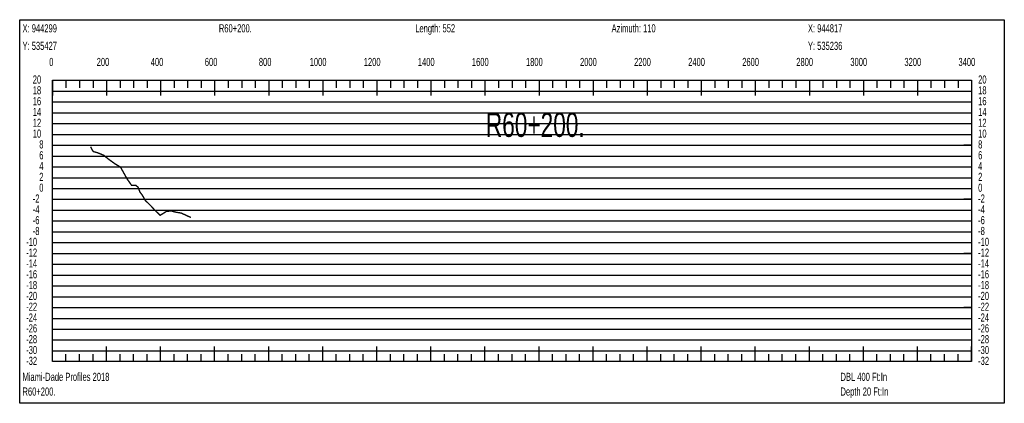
# Model space of a CAD drawing. Header units: inches. Extents: x 471865 to 538526, y 1054316 to 1102451.
# Tile 42 of 131: x 502705 to 506348, y 1072238 to 1073656. Entities that reach past the tile are written whole.
import ezdxf

# ---------------------------------------------------------------- set-up
doc = ezdxf.new("R2010")
doc.units = ezdxf.units.IN
doc.header["$MEASUREMENT"] = 0
for name, color, linetype in [('LABELS', 7, 'Continuous'), ('X_Gr1', 7, 'Continuous'), ('XSECTION', 7, 'Continuous')]:
    doc.layers.add(name, color=color, linetype=linetype)
doc.styles.get("Standard").update_dxf_attribs({"font": 'arial.ttf'})

msp = doc.modelspace()

# ---------------------------------------------------------------- linework, layer by layer
at = {"layer": 'X_Gr1', "color": 6, "linetype": 'Continuous', "lineweight": 18, "true_color": 0xff00ff, "transparency": 33554687, "const_width": 5}
msp.add_lwpolyline([(502967.8, 1073186.1), (502967.8, 1073186.1), (502973.2, 1073175.4), (502977.4, 1073168.6), (502994.9, 1073163.5), (503015.9, 1073154.8), (503035.6, 1073139), (503058.3, 1073122.8), (503078.5, 1073110.7), (503102.5, 1073067.6), (503119.2, 1073043.7), (503135, 1073043.5), (503143, 1073036.8), (503150.5, 1073018.3), (503159.2, 1073007), (503169.8, 1072987.9), (503181.4, 1072977), (503192.3, 1072966), (503205.3, 1072951.5), (503225.1, 1072932.8), (503247.6, 1072946.8), (503265.6, 1072949), (503284.1, 1072943.9), (503302.7, 1072941.2), (503338.8, 1072924.5)], dxfattribs=at)
at = {"layer": 'XSECTION', "color": 18, "linetype": 'Continuous', "true_color": 0x000000}
for points in [[(502705.4, 1073655.8), (506347.8, 1073655.8), (506347.8, 1072237.8), (502705.4, 1072237.8), (502705.4, 1073655.8)], [(502826.6, 1073431.8), (506226.6, 1073431.8), (506226.6, 1072391.8), (502826.6, 1072391.8), (502826.6, 1073431.8)], [(502826.6, 1073431.8), (502826.6, 1073375.4)], [(502826.6, 1073431.8), (502826.6, 1073375.4)], [(502826.6, 1073431.8), (502826.6, 1073403.8)], [(502826.6, 1073431.8), (502826.6, 1073403.8)], [(502876.6, 1073431.8), (502876.6, 1073403.8)], [(502926.6, 1073431.8), (502926.6, 1073403.8)], [(502976.6, 1073431.8), (502976.6, 1073403.8)], [(503026.6, 1073431.8), (503026.6, 1073375.4)], [(503026.6, 1073431.8), (503026.6, 1073403.8)], [(503076.6, 1073431.8), (503076.6, 1073403.8)], [(503126.6, 1073431.8), (503126.6, 1073403.8)], [(503176.6, 1073431.8), (503176.6, 1073403.8)], [(503226.6, 1073431.8), (503226.6, 1073375.4)], [(503226.6, 1073431.8), (503226.6, 1073403.8)], [(503276.6, 1073431.8), (503276.6, 1073403.8)], [(503326.6, 1073431.8), (503326.6, 1073403.8)], [(503376.6, 1073431.8), (503376.6, 1073403.8)], [(503426.6, 1073431.8), (503426.6, 1073375.4)], [(503426.6, 1073431.8), (503426.6, 1073403.8)], [(503476.6, 1073431.8), (503476.6, 1073403.8)], [(503526.6, 1073431.8), (503526.6, 1073403.8)], [(503576.6, 1073431.8), (503576.6, 1073403.8)], [(503626.6, 1073431.8), (503626.6, 1073375.4)], [(503626.6, 1073431.8), (503626.6, 1073403.8)], [(503676.6, 1073431.8), (503676.6, 1073403.8)], [(503726.6, 1073431.8), (503726.6, 1073403.8)], [(503776.6, 1073431.8), (503776.6, 1073403.8)], [(503826.6, 1073431.8), (503826.6, 1073375.4)], [(503826.6, 1073431.8), (503826.6, 1073403.8)], [(503876.6, 1073431.8), (503876.6, 1073403.8)], [(503926.6, 1073431.8), (503926.6, 1073403.8)], [(503976.6, 1073431.8), (503976.6, 1073403.8)], [(504026.6, 1073431.8), (504026.6, 1073375.4)], [(504026.6, 1073431.8), (504026.6, 1073403.8)], [(504076.6, 1073431.8), (504076.6, 1073403.8)], [(504126.6, 1073431.8), (504126.6, 1073403.8)], [(504176.6, 1073431.8), (504176.6, 1073403.8)], [(504226.6, 1073431.8), (504226.6, 1073375.4)], [(504226.6, 1073431.8), (504226.6, 1073403.8)], [(504276.6, 1073431.8), (504276.6, 1073403.8)], [(504326.6, 1073431.8), (504326.6, 1073403.8)], [(504376.6, 1073431.8), (504376.6, 1073403.8)], [(504426.6, 1073431.8), (504426.6, 1073375.4)], [(504426.6, 1073431.8), (504426.6, 1073403.8)], [(504476.6, 1073431.8), (504476.6, 1073403.8)], [(504526.6, 1073431.8), (504526.6, 1073403.8)], [(504576.6, 1073431.8), (504576.6, 1073403.8)], [(504626.6, 1073431.8), (504626.6, 1073375.4)], [(504626.6, 1073431.8), (504626.6, 1073403.8)], [(504676.6, 1073431.8), (504676.6, 1073403.8)], [(504726.6, 1073431.8), (504726.6, 1073403.8)], [(504776.6, 1073431.8), (504776.6, 1073403.8)], [(504826.6, 1073431.8), (504826.6, 1073375.4)], [(504826.6, 1073431.8), (504826.6, 1073403.8)], [(504876.6, 1073431.8), (504876.6, 1073403.8)], [(504926.6, 1073431.8), (504926.6, 1073403.8)], [(504976.6, 1073431.8), (504976.6, 1073403.8)], [(505026.6, 1073431.8), (505026.6, 1073375.4)], [(505026.6, 1073431.8), (505026.6, 1073403.8)], [(505076.6, 1073431.8), (505076.6, 1073403.8)], [(505126.6, 1073431.8), (505126.6, 1073403.8)], [(505176.6, 1073431.8), (505176.6, 1073403.8)], [(505226.6, 1073431.8), (505226.6, 1073375.4)], [(505226.6, 1073431.8), (505226.6, 1073403.8)], [(505276.6, 1073431.8), (505276.6, 1073403.8)], [(505326.6, 1073431.8), (505326.6, 1073403.8)], [(505376.6, 1073431.8), (505376.6, 1073403.8)], [(505426.6, 1073431.8), (505426.6, 1073375.4)], [(505426.6, 1073431.8), (505426.6, 1073403.8)], [(505476.6, 1073431.8), (505476.6, 1073403.8)], [(505526.6, 1073431.8), (505526.6, 1073403.8)], [(505576.6, 1073431.8), (505576.6, 1073403.8)], [(505626.6, 1073431.8), (505626.6, 1073375.4)], [(505626.6, 1073431.8), (505626.6, 1073403.8)], [(505676.6, 1073431.8), (505676.6, 1073403.8)], [(505726.6, 1073431.8), (505726.6, 1073403.8)], [(505776.6, 1073431.8), (505776.6, 1073403.8)], [(505826.6, 1073431.8), (505826.6, 1073375.4)], [(505826.6, 1073431.8), (505826.6, 1073403.8)], [(505876.6, 1073431.8), (505876.6, 1073403.8)], [(505926.6, 1073431.8), (505926.6, 1073403.8)], [(505976.6, 1073431.8), (505976.6, 1073403.8)], [(506026.6, 1073431.8), (506026.6, 1073375.4)], [(506026.6, 1073431.8), (506026.6, 1073403.8)], [(506076.6, 1073431.8), (506076.6, 1073403.8)], [(506126.6, 1073431.8), (506126.6, 1073403.8)], [(506176.6, 1073431.8), (506176.6, 1073403.8)], [(506226.6, 1073431.8), (506226.6, 1073375.4)], [(506226.6, 1073431.8), (506226.6, 1073403.8)], [(502826.6, 1073191.8), (502854.6, 1073191.8)], [(506226.6, 1073191.8), (506198.6, 1073191.8)], [(502826.6, 1072991.8), (502854.6, 1072991.8)], [(506226.6, 1072991.8), (506198.6, 1072991.8)], [(502826.6, 1072791.8), (502854.6, 1072791.8)], [(506226.6, 1072791.8), (506198.6, 1072791.8)], [(502826.6, 1072591.8), (502854.6, 1072591.8)], [(506226.6, 1072591.8), (506198.6, 1072591.8)], [(502826.6, 1072391.8), (502826.6, 1072448.2)], [(502826.6, 1072391.8), (502826.6, 1072448.2)], [(503026.6, 1072391.8), (503026.6, 1072448.2)], [(503226.6, 1072391.8), (503226.6, 1072448.2)], [(503426.6, 1072391.8), (503426.6, 1072448.2)], [(503626.6, 1072391.8), (503626.6, 1072448.2)], [(503826.6, 1072391.8), (503826.6, 1072448.2)], [(504026.6, 1072391.8), (504026.6, 1072448.2)], [(504226.6, 1072391.8), (504226.6, 1072448.2)], [(504426.6, 1072391.8), (504426.6, 1072448.2)], [(504626.6, 1072391.8), (504626.6, 1072448.2)], [(504826.6, 1072391.8), (504826.6, 1072448.2)], [(505026.6, 1072391.8), (505026.6, 1072448.2)], [(505226.6, 1072391.8), (505226.6, 1072448.2)], [(505426.6, 1072391.8), (505426.6, 1072448.2)], [(505626.6, 1072391.8), (505626.6, 1072448.2)], [(505826.6, 1072391.8), (505826.6, 1072448.2)], [(506026.6, 1072391.8), (506026.6, 1072448.2)], [(506226.6, 1072391.8), (506226.6, 1072448.2)], [(502826.6, 1072391.8), (502826.6, 1072419.8)], [(502826.6, 1072391.8), (502826.6, 1072419.8)], [(502876.6, 1072391.8), (502876.6, 1072419.8)], [(502926.6, 1072391.8), (502926.6, 1072419.8)], [(502976.6, 1072391.8), (502976.6, 1072419.8)], [(503026.6, 1072391.8), (503026.6, 1072419.8)], [(503076.6, 1072391.8), (503076.6, 1072419.8)], [(503126.6, 1072391.8), (503126.6, 1072419.8)], [(503176.6, 1072391.8), (503176.6, 1072419.8)], [(503226.6, 1072391.8), (503226.6, 1072419.8)], [(503276.6, 1072391.8), (503276.6, 1072419.8)], [(503326.6, 1072391.8), (503326.6, 1072419.8)], [(503376.6, 1072391.8), (503376.6, 1072419.8)], [(503426.6, 1072391.8), (503426.6, 1072419.8)], [(503476.6, 1072391.8), (503476.6, 1072419.8)], [(503526.6, 1072391.8), (503526.6, 1072419.8)], [(503576.6, 1072391.8), (503576.6, 1072419.8)], [(503626.6, 1072391.8), (503626.6, 1072419.8)], [(503676.6, 1072391.8), (503676.6, 1072419.8)], [(503726.6, 1072391.8), (503726.6, 1072419.8)], [(503776.6, 1072391.8), (503776.6, 1072419.8)], [(503826.6, 1072391.8), (503826.6, 1072419.8)], [(503876.6, 1072391.8), (503876.6, 1072419.8)], [(503926.6, 1072391.8), (503926.6, 1072419.8)], [(503976.6, 1072391.8), (503976.6, 1072419.8)], [(504026.6, 1072391.8), (504026.6, 1072419.8)], [(504076.6, 1072391.8), (504076.6, 1072419.8)], [(504126.6, 1072391.8), (504126.6, 1072419.8)], [(504176.6, 1072391.8), (504176.6, 1072419.8)], [(504226.6, 1072391.8), (504226.6, 1072419.8)], [(504276.6, 1072391.8), (504276.6, 1072419.8)], [(504326.6, 1072391.8), (504326.6, 1072419.8)], [(504376.6, 1072391.8), (504376.6, 1072419.8)], [(504426.6, 1072391.8), (504426.6, 1072419.8)], [(504476.6, 1072391.8), (504476.6, 1072419.8)], [(504526.6, 1072391.8), (504526.6, 1072419.8)], [(504576.6, 1072391.8), (504576.6, 1072419.8)], [(504626.6, 1072391.8), (504626.6, 1072419.8)], [(504676.6, 1072391.8), (504676.6, 1072419.8)], [(504726.6, 1072391.8), (504726.6, 1072419.8)], [(504776.6, 1072391.8), (504776.6, 1072419.8)], [(504826.6, 1072391.8), (504826.6, 1072419.8)], [(504876.6, 1072391.8), (504876.6, 1072419.8)], [(504926.6, 1072391.8), (504926.6, 1072419.8)], [(504976.6, 1072391.8), (504976.6, 1072419.8)], [(505026.6, 1072391.8), (505026.6, 1072419.8)], [(505076.6, 1072391.8), (505076.6, 1072419.8)], [(505126.6, 1072391.8), (505126.6, 1072419.8)], [(505176.6, 1072391.8), (505176.6, 1072419.8)], [(505226.6, 1072391.8), (505226.6, 1072419.8)], [(505276.6, 1072391.8), (505276.6, 1072419.8)], [(505326.6, 1072391.8), (505326.6, 1072419.8)], [(505376.6, 1072391.8), (505376.6, 1072419.8)], [(505426.6, 1072391.8), (505426.6, 1072419.8)], [(505476.6, 1072391.8), (505476.6, 1072419.8)], [(505526.6, 1072391.8), (505526.6, 1072419.8)], [(505576.6, 1072391.8), (505576.6, 1072419.8)], [(505626.6, 1072391.8), (505626.6, 1072419.8)], [(505676.6, 1072391.8), (505676.6, 1072419.8)], [(505726.6, 1072391.8), (505726.6, 1072419.8)], [(505776.6, 1072391.8), (505776.6, 1072419.8)], [(505826.6, 1072391.8), (505826.6, 1072419.8)], [(505876.6, 1072391.8), (505876.6, 1072419.8)], [(505926.6, 1072391.8), (505926.6, 1072419.8)], [(505976.6, 1072391.8), (505976.6, 1072419.8)], [(506026.6, 1072391.8), (506026.6, 1072419.8)], [(506076.6, 1072391.8), (506076.6, 1072419.8)], [(506126.6, 1072391.8), (506126.6, 1072419.8)], [(506176.6, 1072391.8), (506176.6, 1072419.8)], [(506226.6, 1072391.8), (506226.6, 1072419.8)]]:
    msp.add_lwpolyline(points, dxfattribs=at)
at = {"layer": 'XSECTION', "color": 18, "true_color": 0x000000}
for points in [[(502826.6, 1073391.8), (506226.6, 1073391.8)], [(502826.6, 1073351.8), (506226.6, 1073351.8)], [(502826.6, 1073311.8), (506226.6, 1073311.8)], [(502826.6, 1073271.8), (506226.6, 1073271.8)], [(502826.6, 1073231.8), (506226.6, 1073231.8)], [(502826.6, 1073191.8), (506226.6, 1073191.8)], [(502826.6, 1073151.8), (506226.6, 1073151.8)], [(502826.6, 1073111.8), (506226.6, 1073111.8)], [(502826.6, 1073071.8), (506226.6, 1073071.8)], [(502826.6, 1073031.8), (506226.6, 1073031.8)], [(502826.6, 1072991.8), (506226.6, 1072991.8)], [(502826.6, 1072951.8), (506226.6, 1072951.8)], [(502826.6, 1072911.8), (506226.6, 1072911.8)], [(502826.6, 1072871.8), (506226.6, 1072871.8)], [(502826.6, 1072831.8), (506226.6, 1072831.8)], [(502826.6, 1072791.8), (506226.6, 1072791.8)], [(502826.6, 1072751.8), (506226.6, 1072751.8)], [(502826.6, 1072711.8), (506226.6, 1072711.8)], [(502826.6, 1072671.8), (506226.6, 1072671.8)], [(502826.6, 1072631.8), (506226.6, 1072631.8)], [(502826.6, 1072591.8), (506226.6, 1072591.8)], [(502826.6, 1072551.8), (506226.6, 1072551.8)], [(502826.6, 1072511.8), (506226.6, 1072511.8)], [(502826.6, 1072471.8), (506226.6, 1072471.8)], [(502826.6, 1072431.8), (506226.6, 1072431.8)]]:
    msp.add_lwpolyline(points, dxfattribs=at)

# ---------------------------------------------------------------- texts
at = {"layer": 'LABELS', "color": 18, "true_color": 0x000000, "width": 0.666667}
for s, height, p in [('X: 944299', 30, (502715.8, 1073609)), ('R60+200.', 30, (503442.2, 1073609)), ('Length: 552', 30, (504168.6, 1073609)), ('Azimuth: 110', 30, (504895, 1073609)), ('X: 944817', 30, (505621.4, 1073609)), ('Y: 535427', 30, (502715.8, 1073544.2)), ('Y: 535236', 30, (505621.4, 1073544.2)), ('0', 30, (502814.6, 1073484.6)), ('0', 30, (502814.6, 1073484.6)), ('200', 30, (502990.2, 1073484.6)), ('400', 30, (503190.2, 1073484.6)), ('600', 30, (503390.2, 1073484.6)), ('800', 30, (503590.2, 1073484.6)), ('1000', 30, (503778.2, 1073484.6)), ('1200', 30, (503978.2, 1073484.6)), ('1400', 30, (504178.2, 1073484.6)), ('1600', 30, (504378.2, 1073484.6)), ('1800', 30, (504578.2, 1073484.6)), ('2000', 30, (504778.2, 1073484.6)), ('2200', 30, (504978.2, 1073484.6)), ('2400', 30, (505178.2, 1073484.6)), ('2600', 30, (505378.2, 1073484.6)), ('2800', 30, (505578.2, 1073484.6)), ('3000', 30, (505778.2, 1073484.6)), ('3200', 30, (505978.2, 1073484.6)), ('3400', 30, (506178.2, 1073484.6)), ('20', 30, (502753.8, 1073419.8)), ('20', 30, (506251, 1073419.8)), ('18', 30, (502753.8, 1073379.8)), ('18', 30, (506251, 1073379.8)), ('16', 30, (502753.8, 1073339.8)), ('16', 30, (506251, 1073339.8)), ('14', 30, (502753.8, 1073299.8)), ('R60+200.', 90, (504429.8, 1073222.6)), ('14', 30, (506251, 1073299.8)), ('12', 30, (502753.8, 1073259.8)), ('12', 30, (506251, 1073259.8)), ('10', 30, (502753.8, 1073219.8)), ('10', 30, (506251, 1073219.8)), ('8', 30, (502777.8, 1073179.8)), ('8', 30, (506251, 1073179.8)), ('6', 30, (502777.8, 1073139.8)), ('6', 30, (506251, 1073139.8)), ('4', 30, (502777.8, 1073099.8)), ('4', 30, (506251, 1073099.8)), ('2', 30, (502777.8, 1073059.8)), ('2', 30, (506251, 1073059.8)), ('0', 30, (502777.8, 1073019.8)), ('0', 30, (506251, 1073019.8)), ('-2', 30, (502753.8, 1072979.8)), ('-2', 30, (506251, 1072979.8)), ('-4', 30, (502753.8, 1072939.8)), ('-4', 30, (506251, 1072939.8)), ('-6', 30, (502753.8, 1072899.8)), ('-6', 30, (506251, 1072899.8)), ('-8', 30, (502753.8, 1072859.8)), ('-8', 30, (506251, 1072859.8)), ('-10', 30, (502729.4, 1072819.8)), ('-10', 30, (506251, 1072819.8)), ('-12', 30, (502729.4, 1072779.8)), ('-12', 30, (506251, 1072779.8)), ('-14', 30, (502729.4, 1072739.8)), ('-14', 30, (506251, 1072739.8)), ('-16', 30, (502729.4, 1072699.8)), ('-16', 30, (506251, 1072699.8)), ('-18', 30, (502729.4, 1072659.8)), ('-18', 30, (506251, 1072659.8)), ('-20', 30, (502729.4, 1072619.8)), ('-20', 30, (506251, 1072619.8)), ('-22', 30, (502729.4, 1072579.8)), ('-22', 30, (506251, 1072579.8)), ('-24', 30, (502729.4, 1072539.8)), ('-24', 30, (506251, 1072539.8)), ('-26', 30, (502729.4, 1072499.8)), ('-26', 30, (506251, 1072499.8)), ('-28', 30, (502729.4, 1072459.8)), ('-28', 30, (506251, 1072459.8)), ('-30', 30, (502729.4, 1072419.8)), ('-30', 30, (506251, 1072419.8)), ('-32', 30, (502729.4, 1072379.8)), ('-32', 30, (506251, 1072379.8)), ('Miami-Dade Profiles 2018', 30, (502715.8, 1072320.6)), ('DBL 400 Ft:In', 30, (505741.8, 1072320.6)), ('R60+200.', 30, (502715.8, 1072266.2)), ('Depth 20 Ft:In', 30, (505741.8, 1072266.2))]:
    msp.add_text(s, height=height, dxfattribs=at).set_placement(p)

doc.saveas('drawing.dxf')
